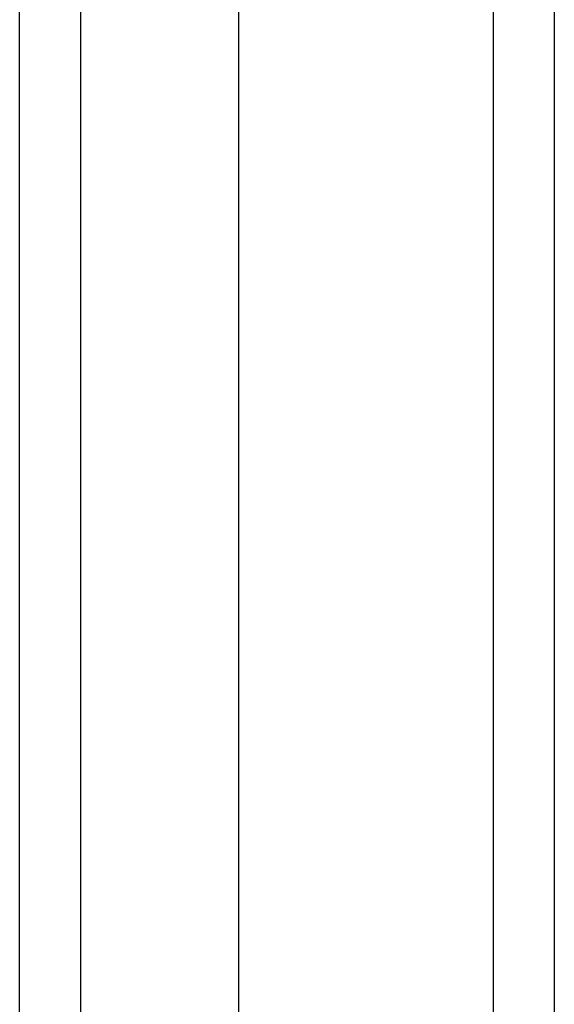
# Model space of a CAD drawing. Header units: inches. Extents: x 17 to 237, y 17 to 149.
# Tile 66 of 113: x 140.97 to 141.836, y 104.979 to 106.573. Entities that reach past the tile are written whole.
import ezdxf

# ---------------------------------------------------------------- set-up
doc = ezdxf.new("R2010")
doc.units = ezdxf.units.IN
doc.header["$MEASUREMENT"] = 0
doc.layers.add('Visible Edges(ANSI)', color=7, linetype='Continuous', lineweight=25)
doc.layers.add('Visible Tangent Edges(ANSI)', color=7, linetype='Continuous', lineweight=25)

msp = doc.modelspace()

# ---------------------------------------------------------------- linework, layer by layer
at = {"layer": 'Visible Edges(ANSI)'}
for p, q in [((141.8357, 60.2652), (141.8357, 108.0672)), ((140.9695, 61.0633), (140.9695, 107.2691)), ((141.3239, 107.2691), (141.3239, 61.0633))]:
    msp.add_line(p, q, dxfattribs=at)
at = {"layer": 'Visible Tangent Edges(ANSI)'}
for p, q in [((141.7367, 108.0672), (141.7367, 60.2652)), ((141.0685, 60.9333), (141.0685, 107.3991))]:
    msp.add_line(p, q, dxfattribs=at)

doc.saveas('drawing.dxf')
